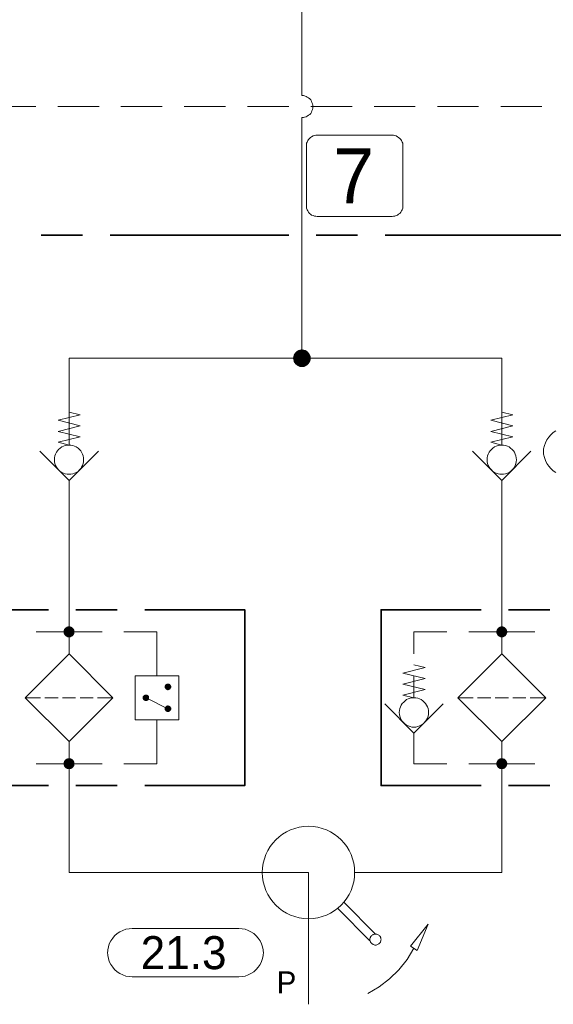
# Model space of a CAD drawing. Header units: millimetres. Extents: x 0 to 138, y 0 to 47.
# Tile 54 of 165: x 28.03 to 29.56, y 19.61 to 22.42. Entities that reach past the tile are written whole.
import ezdxf

# ---------------------------------------------------------------- set-up
doc = ezdxf.new("R2010")
doc.units = ezdxf.units.MM
for name, color, linetype in [('PDF_Geomertry', 7, 'Continuous'), ('PDF_Solid Fills', 7, 'Continuous'), ('PDF_Text', 7, 'Continuous')]:
    doc.layers.add(name, color=color, linetype=linetype)
doc.styles.add('PDF Arial', font='txt')

msp = doc.modelspace()

# ---------------------------------------------------------------- hatches: boundary and pattern name
at = {"layer": 'PDF_Solid Fills', "transparency": 33554559}
for points in [[(28.8424, 21.4549), (28.8182, 21.4618), (28.8188, 21.4646)], [(28.8424, 21.4549), (28.8188, 21.4646), (28.8201, 21.4674)], [(28.8424, 21.4549), (28.8201, 21.4674), (28.8224, 21.4701)], [(28.8424, 21.4549), (28.8224, 21.4701), (28.8243, 21.4729)], [(28.8424, 21.4549), (28.8243, 21.4729), (28.8271, 21.4749)], [(28.8424, 21.4549), (28.8271, 21.4749), (28.8299, 21.4771)], [(28.8424, 21.4549), (28.8299, 21.4771), (28.8326, 21.4785)], [(28.8424, 21.4549), (28.8326, 21.4785), (28.8354, 21.479)], [(28.8424, 21.4549), (28.8354, 21.479), (28.839, 21.4799)], [(28.8424, 21.4549), (28.839, 21.4799), (28.8424, 21.4804)], [(28.8424, 21.4549), (28.8424, 21.4804), (28.8451, 21.4799)], [(28.8424, 21.4549), (28.8451, 21.4799), (28.8487, 21.479)], [(28.8424, 21.4549), (28.8487, 21.479), (28.8521, 21.4785)], [(28.8424, 21.4549), (28.8521, 21.4785), (28.8549, 21.4771)], [(28.8424, 21.4549), (28.8549, 21.4771), (28.8576, 21.4749)], [(28.8424, 21.4549), (28.8576, 21.4749), (28.8599, 21.4729)], [(28.8424, 21.4549), (28.8599, 21.4729), (28.8618, 21.4701)], [(28.8424, 21.4549), (28.8618, 21.4701), (28.864, 21.4674)], [(28.8424, 21.4549), (28.864, 21.4674), (28.8654, 21.4646)], [(28.8424, 21.4549), (28.8654, 21.4646), (28.8668, 21.4618)], [(28.8424, 21.4549), (28.8168, 21.4549), (28.8174, 21.4582)], [(28.8424, 21.4549), (28.8174, 21.4521), (28.8168, 21.4549)], [(28.8424, 21.4549), (28.8174, 21.4582), (28.8182, 21.4618)], [(28.8424, 21.4549), (28.8182, 21.4485), (28.8174, 21.4521)], [(28.8424, 21.4549), (28.8188, 21.4451), (28.8182, 21.4485)], [(28.8424, 21.4549), (28.8201, 21.4424), (28.8188, 21.4451)], [(28.8424, 21.4549), (28.8224, 21.4396), (28.8201, 21.4424)], [(28.8424, 21.4549), (28.8243, 21.4374), (28.8224, 21.4396)], [(28.8424, 21.4549), (28.8271, 21.4354), (28.8243, 21.4374)], [(28.8424, 21.4549), (28.8299, 21.4332), (28.8271, 21.4354)], [(28.8424, 21.4549), (28.8326, 21.4318), (28.8299, 21.4332)], [(28.8424, 21.4549), (28.8354, 21.4304), (28.8326, 21.4318)], [(28.8424, 21.4549), (28.839, 21.4299), (28.8354, 21.4304)], [(28.8424, 21.4549), (28.8424, 21.4299), (28.839, 21.4299)], [(28.8424, 21.4549), (28.8668, 21.4618), (28.8674, 21.4582)], [(28.8424, 21.4549), (28.8674, 21.4582), (28.8674, 21.4549)], [(28.8424, 21.4549), (28.8451, 21.4299), (28.8424, 21.4299)], [(28.8424, 21.4549), (28.8487, 21.4304), (28.8451, 21.4299)], [(28.8424, 21.4549), (28.8521, 21.4318), (28.8487, 21.4304)], [(28.8424, 21.4549), (28.8549, 21.4332), (28.8521, 21.4318)], [(28.8424, 21.4549), (28.8576, 21.4354), (28.8549, 21.4332)], [(28.8424, 21.4549), (28.8599, 21.4374), (28.8576, 21.4354)], [(28.8424, 21.4549), (28.8618, 21.4396), (28.8599, 21.4374)], [(28.8424, 21.4549), (28.864, 21.4424), (28.8618, 21.4396)], [(28.8424, 21.4549), (28.8654, 21.4451), (28.864, 21.4424)], [(28.8424, 21.4549), (28.8668, 21.4485), (28.8654, 21.4451)], [(28.8424, 21.4549), (28.8674, 21.4521), (28.8668, 21.4485)], [(28.8424, 21.4549), (28.8674, 21.4549), (28.8674, 21.4521)], [(28.1757, 20.6721), (28.1604, 20.6763), (28.1613, 20.6785)], [(28.1757, 20.6721), (28.1604, 20.6743), (28.1604, 20.6763)], [(28.1757, 20.6721), (28.1613, 20.6785), (28.1618, 20.6804)], [(28.1757, 20.6721), (28.1618, 20.6804), (28.1632, 20.6818)], [(28.1757, 20.6721), (28.1632, 20.6818), (28.1646, 20.6832)], [(28.1757, 20.6721), (28.1646, 20.6832), (28.166, 20.6846)], [(28.1757, 20.6721), (28.166, 20.6846), (28.1682, 20.686)], [(28.1757, 20.6721), (28.1682, 20.686), (28.1696, 20.6868)], [(28.1757, 20.6721), (28.1696, 20.6868), (28.1715, 20.6874)], [(28.1757, 20.6721), (28.1715, 20.6874), (28.1738, 20.6882)], [(28.1757, 20.6721), (28.1738, 20.6882), (28.1757, 20.6882)], [(28.1757, 20.6721), (28.1779, 20.6882), (28.1799, 20.6874)], [(28.1757, 20.6721), (28.1757, 20.6882), (28.1779, 20.6882)], [(28.1757, 20.6721), (28.1799, 20.6874), (28.1821, 20.6868)], [(28.1757, 20.6721), (28.1821, 20.6868), (28.1835, 20.686)], [(28.1757, 20.6721), (28.1835, 20.686), (28.1854, 20.6846)], [(28.1757, 20.6721), (28.1854, 20.6846), (28.1868, 20.6832)], [(28.1757, 20.6721), (28.1868, 20.6832), (28.1882, 20.6818)], [(28.1757, 20.6721), (28.1882, 20.6818), (28.1896, 20.6804)], [(28.1757, 20.6721), (28.1896, 20.6804), (28.1904, 20.6785)], [(28.1757, 20.6721), (28.1904, 20.6785), (28.191, 20.6763)], [(28.1757, 20.6721), (28.191, 20.6763), (28.191, 20.6743)], [(29.414, 20.6721), (29.3988, 20.6743), (29.3993, 20.6763)], [(29.414, 20.6721), (29.3993, 20.6763), (29.4001, 20.6785)], [(29.414, 20.6721), (29.4001, 20.6785), (29.4007, 20.6804)], [(29.414, 20.6721), (29.4007, 20.6804), (29.4021, 20.6818)], [(29.414, 20.6721), (29.4021, 20.6818), (29.4029, 20.6832)], [(29.414, 20.6721), (29.4029, 20.6832), (29.4049, 20.6846)], [(29.414, 20.6721), (29.4049, 20.6846), (29.4063, 20.686)], [(29.414, 20.6721), (29.4063, 20.686), (29.4085, 20.6868)], [(29.414, 20.6721), (29.4085, 20.6868), (29.4104, 20.6874)], [(29.414, 20.6721), (29.4104, 20.6874), (29.4126, 20.6882)], [(29.414, 20.6721), (29.4126, 20.6882), (29.414, 20.6882)], [(29.414, 20.6721), (29.416, 20.6882), (29.4182, 20.6874)], [(29.414, 20.6721), (29.414, 20.6882), (29.416, 20.6882)], [(29.414, 20.6721), (29.4182, 20.6874), (29.4201, 20.6868)], [(29.414, 20.6721), (29.4201, 20.6868), (29.4224, 20.686)], [(29.414, 20.6721), (29.4224, 20.686), (29.4237, 20.6846)], [(29.414, 20.6721), (29.4237, 20.6846), (29.4251, 20.6832)], [(29.414, 20.6721), (29.4251, 20.6832), (29.4265, 20.6818)], [(29.414, 20.6721), (29.4265, 20.6818), (29.4279, 20.6804)], [(29.414, 20.6721), (29.4279, 20.6804), (29.4285, 20.6785)], [(29.414, 20.6721), (29.4285, 20.6785), (29.4293, 20.6763)], [(29.414, 20.6721), (29.4293, 20.6763), (29.4299, 20.6743)], [(28.1757, 20.6721), (28.1599, 20.6721), (28.1604, 20.6743)], [(28.1757, 20.6721), (28.1604, 20.6701), (28.1599, 20.6721)], [(28.1757, 20.6721), (28.1604, 20.6679), (28.1604, 20.6701)], [(28.1757, 20.6721), (28.1613, 20.6665), (28.1604, 20.6679)], [(28.1757, 20.6721), (28.1618, 20.6646), (28.1613, 20.6665)], [(28.1757, 20.6721), (28.1632, 20.6624), (28.1618, 20.6646)], [(28.1757, 20.6721), (28.1646, 20.661), (28.1632, 20.6624)], [(28.1757, 20.6721), (28.166, 20.6596), (28.1646, 20.661)], [(28.1757, 20.6721), (28.1682, 20.659), (28.166, 20.6596)], [(28.1757, 20.6721), (28.1696, 20.6576), (28.1682, 20.659)], [(28.1757, 20.6721), (28.1715, 20.6568), (28.1696, 20.6576)], [(28.1757, 20.6721), (28.1738, 20.6568), (28.1715, 20.6568)], [(28.1757, 20.6721), (28.1757, 20.6568), (28.1738, 20.6568)], [(28.1757, 20.6721), (28.191, 20.6743), (28.1918, 20.6721)], [(28.1757, 20.6721), (28.1779, 20.6568), (28.1757, 20.6568)], [(28.1757, 20.6721), (28.1799, 20.6568), (28.1779, 20.6568)], [(28.1757, 20.6721), (28.1821, 20.6576), (28.1799, 20.6568)], [(28.1757, 20.6721), (28.1835, 20.659), (28.1821, 20.6576)], [(28.1757, 20.6721), (28.1854, 20.6596), (28.1835, 20.659)], [(28.1757, 20.6721), (28.1868, 20.661), (28.1854, 20.6596)], [(28.1757, 20.6721), (28.1882, 20.6624), (28.1868, 20.661)], [(28.1757, 20.6721), (28.1896, 20.6646), (28.1882, 20.6624)], [(28.1757, 20.6721), (28.1904, 20.6665), (28.1896, 20.6646)], [(28.1757, 20.6721), (28.191, 20.6679), (28.1904, 20.6665)], [(28.1757, 20.6721), (28.191, 20.6701), (28.191, 20.6679)], [(28.1757, 20.6721), (28.1918, 20.6721), (28.191, 20.6701)], [(29.414, 20.6721), (29.3988, 20.6721), (29.3988, 20.6743)], [(29.414, 20.6721), (29.3988, 20.6701), (29.3988, 20.6721)], [(29.414, 20.6721), (29.3993, 20.6679), (29.3988, 20.6701)], [(29.414, 20.6721), (29.4001, 20.6665), (29.3993, 20.6679)], [(29.414, 20.6721), (29.4007, 20.6646), (29.4001, 20.6665)], [(29.414, 20.6721), (29.4021, 20.6624), (29.4007, 20.6646)], [(29.414, 20.6721), (29.4029, 20.661), (29.4021, 20.6624)], [(29.414, 20.6721), (29.4049, 20.6596), (29.4029, 20.661)], [(29.414, 20.6721), (29.4063, 20.659), (29.4049, 20.6596)], [(29.414, 20.6721), (29.4085, 20.6576), (29.4063, 20.659)], [(29.414, 20.6721), (29.4104, 20.6568), (29.4085, 20.6576)], [(29.414, 20.6721), (29.4126, 20.6568), (29.4104, 20.6568)], [(29.414, 20.6721), (29.414, 20.6568), (29.4126, 20.6568)], [(29.414, 20.6721), (29.4299, 20.6743), (29.4299, 20.6721)], [(29.414, 20.6721), (29.416, 20.6568), (29.414, 20.6568)], [(29.414, 20.6721), (29.4182, 20.6568), (29.416, 20.6568)], [(29.414, 20.6721), (29.4201, 20.6576), (29.4182, 20.6568)], [(29.414, 20.6721), (29.4224, 20.659), (29.4201, 20.6576)], [(29.414, 20.6721), (29.4237, 20.6596), (29.4224, 20.659)], [(29.414, 20.6721), (29.4251, 20.661), (29.4237, 20.6596)], [(29.414, 20.6721), (29.4265, 20.6624), (29.4251, 20.661)], [(29.414, 20.6721), (29.4279, 20.6646), (29.4265, 20.6624)], [(29.414, 20.6721), (29.4285, 20.6665), (29.4279, 20.6646)], [(29.414, 20.6721), (29.4293, 20.6679), (29.4285, 20.6665)], [(29.414, 20.6721), (29.4299, 20.6701), (29.4293, 20.6679)], [(29.414, 20.6721), (29.4299, 20.6721), (29.4299, 20.6701)], [(28.4585, 20.5151), (28.4493, 20.5174), (28.4501, 20.5188)], [(28.4585, 20.5151), (28.4493, 20.5165), (28.4493, 20.5174)], [(28.4585, 20.5151), (28.4493, 20.5151), (28.4493, 20.5165)], [(28.4585, 20.5151), (28.4493, 20.5138), (28.4493, 20.5151)], [(28.4585, 20.5151), (28.4493, 20.5124), (28.4493, 20.5138)], [(28.4585, 20.5151), (28.4501, 20.5118), (28.4493, 20.5124)], [(28.4585, 20.5151), (28.4501, 20.5188), (28.4507, 20.5201)], [(28.4585, 20.5151), (28.4507, 20.5104), (28.4501, 20.5118)], [(28.4585, 20.5151), (28.4507, 20.5201), (28.4515, 20.5207)], [(28.4585, 20.5151), (28.4515, 20.5096), (28.4507, 20.5104)], [(28.4585, 20.5151), (28.4515, 20.5207), (28.4521, 20.5215)], [(28.4585, 20.5151), (28.4521, 20.5082), (28.4515, 20.5096)], [(28.4585, 20.5151), (28.4521, 20.5215), (28.4529, 20.5229)], [(28.4585, 20.5151), (28.4529, 20.5076), (28.4521, 20.5082)], [(28.4585, 20.5151), (28.4529, 20.5229), (28.4543, 20.5235)], [(28.4585, 20.5151), (28.4543, 20.5068), (28.4529, 20.5076)], [(28.4585, 20.5151), (28.4543, 20.5235), (28.4549, 20.5235)], [(28.4585, 20.5151), (28.4549, 20.5063), (28.4543, 20.5068)], [(28.4585, 20.5151), (28.4549, 20.5235), (28.4563, 20.5243)], [(28.4585, 20.5151), (28.4563, 20.5063), (28.4549, 20.5063)], [(28.4585, 20.5151), (28.4563, 20.5243), (28.4576, 20.5243)], [(28.4585, 20.5151), (28.4576, 20.5054), (28.4563, 20.5063)], [(28.4585, 20.5151), (28.4576, 20.5243), (28.4585, 20.5243)], [(28.4585, 20.5151), (28.4585, 20.5054), (28.4576, 20.5054)], [(28.4585, 20.5151), (28.4613, 20.5243), (28.4626, 20.5235)], [(28.4585, 20.5151), (28.4599, 20.5243), (28.4613, 20.5243)], [(28.4585, 20.5151), (28.4585, 20.5243), (28.4599, 20.5243)], [(28.4585, 20.5151), (28.4632, 20.5235), (28.4646, 20.5229)], [(28.4585, 20.5151), (28.4626, 20.5235), (28.4632, 20.5235)], [(28.4585, 20.5151), (28.4646, 20.5229), (28.4654, 20.5215)], [(28.4585, 20.5151), (28.4654, 20.5215), (28.466, 20.5207)], [(28.4585, 20.5151), (28.466, 20.5207), (28.4668, 20.5201)], [(28.4585, 20.5151), (28.4668, 20.5201), (28.4674, 20.5188)], [(28.4585, 20.5151), (28.4674, 20.5188), (28.4682, 20.5174)], [(28.4585, 20.5151), (28.4682, 20.5174), (28.4682, 20.5165)], [(28.4585, 20.5151), (28.4682, 20.5165), (28.4682, 20.5151)], [(28.4585, 20.5151), (28.4599, 20.5054), (28.4585, 20.5054)], [(28.4585, 20.5151), (28.4613, 20.5063), (28.4599, 20.5054)], [(28.4585, 20.5151), (28.4626, 20.5063), (28.4613, 20.5063)], [(28.4585, 20.5151), (28.4632, 20.5068), (28.4626, 20.5063)], [(28.4585, 20.5151), (28.4646, 20.5076), (28.4632, 20.5068)], [(28.4585, 20.5151), (28.4654, 20.5082), (28.4646, 20.5076)], [(28.4585, 20.5151), (28.466, 20.5096), (28.4654, 20.5082)], [(28.4585, 20.5151), (28.4668, 20.5104), (28.466, 20.5096)], [(28.4585, 20.5151), (28.4674, 20.5118), (28.4668, 20.5104)], [(28.4585, 20.5151), (28.4682, 20.5124), (28.4674, 20.5118)], [(28.4585, 20.5151), (28.4682, 20.5138), (28.4682, 20.5124)], [(28.4585, 20.5151), (28.4682, 20.5151), (28.4682, 20.5138)], [(28.396, 20.484), (28.3863, 20.4846), (28.3868, 20.486)], [(28.396, 20.484), (28.3863, 20.484), (28.3863, 20.4846)], [(28.396, 20.484), (28.3863, 20.4826), (28.3863, 20.484)], [(28.396, 20.484), (28.3868, 20.4813), (28.3863, 20.4826)], [(28.396, 20.484), (28.3868, 20.4874), (28.3876, 20.4882)], [(28.396, 20.484), (28.3868, 20.486), (28.3868, 20.4874)], [(28.396, 20.484), (28.3868, 20.4799), (28.3868, 20.4813)], [(28.396, 20.484), (28.3876, 20.479), (28.3868, 20.4799)], [(28.396, 20.484), (28.3876, 20.4882), (28.3882, 20.4896)], [(28.396, 20.484), (28.3882, 20.4776), (28.3876, 20.479)], [(28.396, 20.484), (28.3882, 20.4896), (28.389, 20.4901)], [(28.396, 20.484), (28.389, 20.4771), (28.3882, 20.4776)], [(28.396, 20.484), (28.389, 20.4901), (28.3904, 20.491)], [(28.396, 20.484), (28.3904, 20.4763), (28.389, 20.4771)], [(28.396, 20.484), (28.3904, 20.491), (28.391, 20.4915)], [(28.396, 20.484), (28.391, 20.4757), (28.3904, 20.4763)], [(28.396, 20.484), (28.391, 20.4915), (28.3924, 20.4924)], [(28.396, 20.484), (28.3924, 20.4749), (28.391, 20.4757)], [(28.396, 20.484), (28.3924, 20.4924), (28.3932, 20.4929)], [(28.396, 20.484), (28.3932, 20.4749), (28.3924, 20.4749)], [(28.396, 20.484), (28.3932, 20.4929), (28.3946, 20.4929)], [(28.396, 20.484), (28.3946, 20.4743), (28.3932, 20.4749)], [(28.396, 20.484), (28.3946, 20.4929), (28.396, 20.4929)], [(28.396, 20.484), (28.396, 20.4743), (28.3946, 20.4743)], [(28.396, 20.484), (28.3979, 20.4929), (28.3993, 20.4924)], [(28.396, 20.484), (28.3974, 20.4929), (28.3979, 20.4929)], [(28.396, 20.484), (28.396, 20.4929), (28.3974, 20.4929)], [(28.396, 20.484), (28.3993, 20.4924), (28.4007, 20.4915)], [(28.396, 20.484), (28.4007, 20.4915), (28.4015, 20.491)], [(28.396, 20.484), (28.4015, 20.491), (28.4029, 20.4901)], [(28.396, 20.484), (28.4029, 20.4901), (28.4035, 20.4896)], [(28.396, 20.484), (28.4035, 20.4896), (28.4043, 20.4882)], [(28.396, 20.484), (28.4043, 20.4882), (28.4043, 20.4874)], [(28.396, 20.484), (28.4043, 20.4874), (28.4049, 20.486)], [(28.396, 20.484), (28.4049, 20.486), (28.4049, 20.4846)], [(28.396, 20.484), (28.4049, 20.4846), (28.4049, 20.484)], [(28.396, 20.484), (28.3974, 20.4743), (28.396, 20.4743)], [(28.396, 20.484), (28.3979, 20.4749), (28.3974, 20.4743)], [(28.396, 20.484), (28.3993, 20.4749), (28.3979, 20.4749)], [(28.396, 20.484), (28.4007, 20.4757), (28.3993, 20.4749)], [(28.396, 20.484), (28.4015, 20.4763), (28.4007, 20.4757)], [(28.396, 20.484), (28.4029, 20.4771), (28.4015, 20.4763)], [(28.396, 20.484), (28.4035, 20.4776), (28.4029, 20.4771)], [(28.396, 20.484), (28.4043, 20.479), (28.4035, 20.4776)], [(28.396, 20.484), (28.4043, 20.4799), (28.4043, 20.479)], [(28.396, 20.484), (28.4049, 20.4813), (28.4043, 20.4799)], [(28.396, 20.484), (28.4049, 20.4826), (28.4049, 20.4813)], [(28.396, 20.484), (28.4049, 20.484), (28.4049, 20.4826)], [(28.4585, 20.4521), (28.4493, 20.4549), (28.4501, 20.4563)], [(28.4585, 20.4521), (28.4493, 20.4535), (28.4493, 20.4549)], [(28.4585, 20.4521), (28.4493, 20.4521), (28.4493, 20.4535)], [(28.4585, 20.4521), (28.4493, 20.4512), (28.4493, 20.4521)], [(28.4585, 20.4521), (28.4493, 20.4499), (28.4493, 20.4512)], [(28.4585, 20.4521), (28.4501, 20.4485), (28.4493, 20.4499)], [(28.4585, 20.4521), (28.4501, 20.4563), (28.4507, 20.4568)], [(28.4585, 20.4521), (28.4507, 20.4479), (28.4501, 20.4485)], [(28.4585, 20.4521), (28.4507, 20.4568), (28.4515, 20.4582)], [(28.4585, 20.4521), (28.4515, 20.4465), (28.4507, 20.4479)], [(28.4585, 20.4521), (28.4515, 20.4582), (28.4521, 20.459)], [(28.4585, 20.4521), (28.4521, 20.4457), (28.4515, 20.4465)], [(28.4585, 20.4521), (28.4521, 20.459), (28.4529, 20.4596)], [(28.4585, 20.4521), (28.4529, 20.4451), (28.4521, 20.4457)], [(28.4585, 20.4521), (28.4529, 20.4596), (28.4543, 20.4604)], [(28.4585, 20.4521), (28.4543, 20.4443), (28.4529, 20.4451)], [(28.4585, 20.4521), (28.4543, 20.4604), (28.4549, 20.461)], [(28.4585, 20.4521), (28.4549, 20.4438), (28.4543, 20.4443)], [(28.4585, 20.4521), (28.4549, 20.461), (28.4563, 20.461)], [(28.4585, 20.4521), (28.4563, 20.4429), (28.4549, 20.4438)], [(28.4585, 20.4521), (28.4563, 20.461), (28.4576, 20.4618)], [(28.4585, 20.4521), (28.4576, 20.4429), (28.4563, 20.4429)], [(28.4585, 20.4521), (28.4576, 20.4618), (28.4585, 20.4618)], [(28.4585, 20.4521), (28.4585, 20.4429), (28.4576, 20.4429)], [(28.4585, 20.4521), (28.4599, 20.4618), (28.4613, 20.461)], [(28.4585, 20.4521), (28.4585, 20.4618), (28.4599, 20.4618)], [(28.4585, 20.4521), (28.4626, 20.461), (28.4632, 20.4604)], [(28.4585, 20.4521), (28.4613, 20.461), (28.4626, 20.461)], [(28.4585, 20.4521), (28.4632, 20.4604), (28.4646, 20.4596)], [(28.4585, 20.4521), (28.4646, 20.4596), (28.4654, 20.459)], [(28.4585, 20.4521), (28.4654, 20.459), (28.466, 20.4582)], [(28.4585, 20.4521), (28.466, 20.4582), (28.4668, 20.4568)], [(28.4585, 20.4521), (28.4668, 20.4568), (28.4674, 20.4563)], [(28.4585, 20.4521), (28.4674, 20.4563), (28.4682, 20.4549)], [(28.4585, 20.4521), (28.4682, 20.4549), (28.4682, 20.4535)], [(28.4585, 20.4521), (28.4682, 20.4535), (28.4682, 20.4521)], [(28.4585, 20.4521), (28.4599, 20.4429), (28.4585, 20.4429)], [(28.4585, 20.4521), (28.4613, 20.4429), (28.4599, 20.4429)], [(28.4585, 20.4521), (28.4626, 20.4438), (28.4613, 20.4429)], [(28.4585, 20.4521), (28.4632, 20.4443), (28.4626, 20.4438)], [(28.4585, 20.4521), (28.4646, 20.4451), (28.4632, 20.4443)], [(28.4585, 20.4521), (28.4654, 20.4457), (28.4646, 20.4451)], [(28.4585, 20.4521), (28.466, 20.4465), (28.4654, 20.4457)], [(28.4585, 20.4521), (28.4668, 20.4479), (28.466, 20.4465)], [(28.4585, 20.4521), (28.4674, 20.4485), (28.4668, 20.4479)], [(28.4585, 20.4521), (28.4682, 20.4499), (28.4674, 20.4485)], [(28.4585, 20.4521), (28.4682, 20.4512), (28.4682, 20.4499)], [(28.4585, 20.4521), (28.4682, 20.4521), (28.4682, 20.4512)], [(28.1757, 20.2951), (28.166, 20.3076), (28.1682, 20.309)], [(28.1757, 20.2951), (28.1682, 20.309), (28.1696, 20.3096)], [(28.1757, 20.2951), (28.1696, 20.3096), (28.1715, 20.3104)], [(28.1757, 20.2951), (28.1715, 20.3104), (28.1738, 20.3104)], [(28.1757, 20.2951), (28.1738, 20.3104), (28.1757, 20.311)], [(28.1757, 20.2951), (28.1757, 20.311), (28.1779, 20.3104)], [(28.1757, 20.2951), (28.1799, 20.3104), (28.1821, 20.3096)], [(28.1757, 20.2951), (28.1779, 20.3104), (28.1799, 20.3104)], [(28.1757, 20.2951), (28.1821, 20.3096), (28.1835, 20.309)], [(28.1757, 20.2951), (28.1835, 20.309), (28.1854, 20.3076)], [(29.414, 20.2951), (29.4049, 20.3076), (29.4063, 20.309)], [(29.414, 20.2951), (29.4063, 20.309), (29.4085, 20.3096)], [(29.414, 20.2951), (29.4085, 20.3096), (29.4104, 20.3104)], [(29.414, 20.2951), (29.4104, 20.3104), (29.4126, 20.3104)], [(29.414, 20.2951), (29.4126, 20.3104), (29.414, 20.311)], [(29.414, 20.2951), (29.414, 20.311), (29.416, 20.3104)], [(29.414, 20.2951), (29.4182, 20.3104), (29.4201, 20.3096)], [(29.414, 20.2951), (29.416, 20.3104), (29.4182, 20.3104)], [(29.414, 20.2951), (29.4201, 20.3096), (29.4224, 20.309)], [(29.414, 20.2951), (29.4224, 20.309), (29.4237, 20.3076)], [(28.1757, 20.2951), (28.1599, 20.2951), (28.1604, 20.2971)], [(28.1757, 20.2951), (28.1604, 20.2929), (28.1599, 20.2951)], [(28.1757, 20.2951), (28.1604, 20.2993), (28.1613, 20.3013)], [(28.1757, 20.2951), (28.1604, 20.2971), (28.1604, 20.2993)], [(28.1757, 20.2951), (28.1604, 20.291), (28.1604, 20.2929)], [(28.1757, 20.2951), (28.1613, 20.2888), (28.1604, 20.291)], [(28.1757, 20.2951), (28.1613, 20.3013), (28.1618, 20.3026)], [(28.1757, 20.2951), (28.1618, 20.2874), (28.1613, 20.2888)], [(28.1757, 20.2951), (28.1618, 20.3026), (28.1632, 20.3049)], [(28.1757, 20.2951), (28.1632, 20.2854), (28.1618, 20.2874)], [(28.1757, 20.2951), (28.1632, 20.3049), (28.1646, 20.3063)], [(28.1757, 20.2951), (28.1646, 20.284), (28.1632, 20.2854)], [(28.1757, 20.2951), (28.1646, 20.3063), (28.166, 20.3076)], [(28.1757, 20.2951), (28.166, 20.2826), (28.1646, 20.284)], [(28.1757, 20.2951), (28.1682, 20.2813), (28.166, 20.2826)], [(28.1757, 20.2951), (28.1696, 20.2804), (28.1682, 20.2813)], [(28.1757, 20.2951), (28.1715, 20.2799), (28.1696, 20.2804)], [(28.1757, 20.2951), (28.1738, 20.2799), (28.1715, 20.2799)], [(28.1757, 20.2951), (28.1757, 20.279), (28.1738, 20.2799)], [(28.1757, 20.2951), (28.1854, 20.3076), (28.1868, 20.3063)], [(28.1757, 20.2951), (28.1868, 20.3063), (28.1882, 20.3049)], [(28.1757, 20.2951), (28.1882, 20.3049), (28.1896, 20.3026)], [(28.1757, 20.2951), (28.1896, 20.3026), (28.1904, 20.3013)], [(28.1757, 20.2951), (28.1904, 20.3013), (28.191, 20.2993)], [(28.1757, 20.2951), (28.191, 20.2993), (28.191, 20.2971)], [(28.1757, 20.2951), (28.191, 20.2971), (28.1918, 20.2951)], [(28.1757, 20.2951), (28.1779, 20.2799), (28.1757, 20.279)], [(28.1757, 20.2951), (28.1799, 20.2799), (28.1779, 20.2799)], [(28.1757, 20.2951), (28.1821, 20.2804), (28.1799, 20.2799)], [(28.1757, 20.2951), (28.1835, 20.2813), (28.1821, 20.2804)], [(28.1757, 20.2951), (28.1854, 20.2826), (28.1835, 20.2813)], [(28.1757, 20.2951), (28.1868, 20.284), (28.1854, 20.2826)], [(28.1757, 20.2951), (28.1882, 20.2854), (28.1868, 20.284)], [(28.1757, 20.2951), (28.1896, 20.2874), (28.1882, 20.2854)], [(28.1757, 20.2951), (28.1904, 20.2888), (28.1896, 20.2874)], [(28.1757, 20.2951), (28.191, 20.291), (28.1904, 20.2888)], [(28.1757, 20.2951), (28.191, 20.2929), (28.191, 20.291)], [(28.1757, 20.2951), (28.1918, 20.2951), (28.191, 20.2929)], [(29.414, 20.2951), (29.3988, 20.2971), (29.3993, 20.2993)], [(29.414, 20.2951), (29.3988, 20.2951), (29.3988, 20.2971)], [(29.414, 20.2951), (29.3988, 20.2929), (29.3988, 20.2951)], [(29.414, 20.2951), (29.3993, 20.291), (29.3988, 20.2929)], [(29.414, 20.2951), (29.3993, 20.2993), (29.4001, 20.3013)], [(29.414, 20.2951), (29.4001, 20.2888), (29.3993, 20.291)], [(29.414, 20.2951), (29.4001, 20.3013), (29.4007, 20.3026)], [(29.414, 20.2951), (29.4007, 20.2874), (29.4001, 20.2888)], [(29.414, 20.2951), (29.4007, 20.3026), (29.4021, 20.3049)], [(29.414, 20.2951), (29.4021, 20.2854), (29.4007, 20.2874)], [(29.414, 20.2951), (29.4021, 20.3049), (29.4029, 20.3063)], [(29.414, 20.2951), (29.4029, 20.284), (29.4021, 20.2854)], [(29.414, 20.2951), (29.4029, 20.3063), (29.4049, 20.3076)], [(29.414, 20.2951), (29.4049, 20.2826), (29.4029, 20.284)], [(29.414, 20.2951), (29.4063, 20.2813), (29.4049, 20.2826)], [(29.414, 20.2951), (29.4085, 20.2804), (29.4063, 20.2813)], [(29.414, 20.2951), (29.4104, 20.2799), (29.4085, 20.2804)], [(29.414, 20.2951), (29.4126, 20.2799), (29.4104, 20.2799)], [(29.414, 20.2951), (29.414, 20.279), (29.4126, 20.2799)], [(29.414, 20.2951), (29.4237, 20.3076), (29.4251, 20.3063)], [(29.414, 20.2951), (29.4251, 20.3063), (29.4265, 20.3049)], [(29.414, 20.2951), (29.4265, 20.3049), (29.4279, 20.3026)], [(29.414, 20.2951), (29.4279, 20.3026), (29.4285, 20.3013)], [(29.414, 20.2951), (29.4285, 20.3013), (29.4293, 20.2993)], [(29.414, 20.2951), (29.4293, 20.2993), (29.4299, 20.2971)], [(29.414, 20.2951), (29.4299, 20.2971), (29.4299, 20.2951)], [(29.414, 20.2951), (29.416, 20.2799), (29.414, 20.279)], [(29.414, 20.2951), (29.4182, 20.2799), (29.416, 20.2799)], [(29.414, 20.2951), (29.4201, 20.2804), (29.4182, 20.2799)], [(29.414, 20.2951), (29.4224, 20.2813), (29.4201, 20.2804)], [(29.414, 20.2951), (29.4237, 20.2826), (29.4224, 20.2813)], [(29.414, 20.2951), (29.4251, 20.284), (29.4237, 20.2826)], [(29.414, 20.2951), (29.4265, 20.2854), (29.4251, 20.284)], [(29.414, 20.2951), (29.4279, 20.2874), (29.4265, 20.2854)], [(29.414, 20.2951), (29.4285, 20.2888), (29.4279, 20.2874)], [(29.414, 20.2951), (29.4293, 20.291), (29.4285, 20.2888)], [(29.414, 20.2951), (29.4299, 20.2929), (29.4293, 20.291)], [(29.414, 20.2951), (29.4299, 20.2951), (29.4299, 20.2929)]]:
    msp.add_hatch(color=256, dxfattribs=at).paths.add_polyline_path(points)

# ---------------------------------------------------------------- linework, layer by layer
at = {"layer": 'PDF_Geomertry', "lineweight": 15}
for points in [[(28.8424, 22.2063), (28.8424, 23.1493)], [(28.8424, 21.4549), (28.8424, 22.1438), (28.8465, 22.1438), (28.8501, 22.1443), (28.8543, 22.1457), (28.8576, 22.1479), (28.8613, 22.1499), (28.8646, 22.1526), (28.8674, 22.1554), (28.8696, 22.159), (28.871, 22.1632), (28.8724, 22.1665), (28.8737, 22.1707), (28.8737, 22.1749), (28.8737, 22.179), (28.8724, 22.1832), (28.871, 22.1868), (28.8696, 22.1901), (28.8674, 22.1938), (28.8646, 22.1971), (28.8613, 22.1999), (28.8576, 22.2021), (28.8543, 22.204), (28.8501, 22.2054), (28.8465, 22.2063), (28.8424, 22.2063), (28.8465, 22.2063), (28.8501, 22.2054), (28.8543, 22.204), (28.8576, 22.2021), (28.8613, 22.1999), (28.8646, 22.1971), (28.8674, 22.1938), (28.8696, 22.1901), (28.871, 22.1868), (28.8724, 22.1832), (28.8737, 22.179), (28.8737, 22.1749), (28.8737, 22.1707), (28.8724, 22.1665), (28.871, 22.1632), (28.8696, 22.159), (28.8674, 22.1554), (28.8646, 22.1526), (28.8613, 22.1499), (28.8576, 22.1479), (28.8543, 22.1457), (28.8501, 22.1443), (28.8465, 22.1438), (28.8424, 22.1438)], [(28.0807, 22.1749), (27.9626, 22.1749)], [(28.2618, 22.1749), (28.1438, 22.1749)], [(28.4424, 22.1749), (28.3243, 22.1749)], [(28.6237, 22.1749), (28.5057, 22.1749)], [(28.8049, 22.1749), (28.6868, 22.1749)], [(28.9863, 22.1749), (28.8682, 22.1749)], [(29.1668, 22.1749), (29.0487, 22.1749)], [(29.3479, 22.1749), (29.2299, 22.1749)], [(29.5293, 22.1749), (29.4113, 22.1749)], [(29.414, 21.3007), (29.446, 21.2929), (29.3826, 21.2776), (29.446, 21.2618), (29.3826, 21.2457), (29.446, 21.2304), (29.3826, 21.2146), (29.414, 21.2068), (29.414, 21.4549), (28.8424, 21.4549), (28.1757, 21.4549), (28.1757, 21.2068), (28.1446, 21.2146), (28.2071, 21.2304), (28.1446, 21.2457), (28.2071, 21.2618), (28.1446, 21.2776), (28.2071, 21.2929), (28.1757, 21.3007)], [(29.5688, 21.1285), (29.5612, 21.1332), (29.5543, 21.1396), (29.5487, 21.1465), (29.5432, 21.154), (29.539, 21.1624), (29.5363, 21.1707), (29.534, 21.1804), (29.5335, 21.1896), (29.5335, 21.186), (29.534, 21.1957), (29.5363, 21.2049), (29.539, 21.2132), (29.5432, 21.2215), (29.5487, 21.229), (29.5543, 21.236), (29.5612, 21.2424), (29.5688, 21.2471)], [(28.2599, 21.1896), (28.1757, 21.1054), (28.0918, 21.1896)], [(29.4979, 21.1896), (29.414, 21.1054), (29.3307, 21.1896)], [(28.1757, 21.1054), (28.1757, 21.0813), (28.1757, 20.7354), (28.1757, 20.6096)], [(29.414, 21.1054), (29.414, 21.0813), (29.414, 20.7354), (29.414, 20.6096)], [(28.0813, 20.6721), (28.1757, 20.6721), (28.2701, 20.6721)], [(28.3326, 20.6721), (28.4271, 20.6721), (28.4271, 20.5465)], [(29.1626, 20.6096), (29.1626, 20.6721), (29.2571, 20.6721)], [(29.3201, 20.6721), (29.414, 20.6721), (29.5085, 20.6721)], [(29.1626, 20.5776), (29.1946, 20.5701), (29.1313, 20.554), (29.1946, 20.5388), (29.1313, 20.5229), (29.1946, 20.5076), (29.1313, 20.4915), (29.1626, 20.484), (29.1626, 20.5465)], [(28.0938, 20.484), (28.0501, 20.484)], [(28.1446, 20.484), (28.1062, 20.484)], [(28.1571, 20.484), (28.1946, 20.484)], [(28.2071, 20.484), (28.2451, 20.484)], [(28.3015, 20.484), (28.2576, 20.484)], [(28.396, 20.484), (28.4585, 20.4521)], [(29.3326, 20.484), (29.2882, 20.484)], [(29.3826, 20.484), (29.3451, 20.484)], [(29.3951, 20.484), (29.4335, 20.484)], [(29.446, 20.484), (29.4835, 20.484)], [(29.5404, 20.484), (29.496, 20.484)], [(29.2465, 20.4665), (29.1626, 20.3826), (29.0793, 20.4665)], [(28.3326, 20.2951), (28.4271, 20.2951), (28.4271, 20.4207)], [(29.1626, 20.3826), (29.1626, 20.3582), (29.1626, 20.2951), (29.2571, 20.2951)], [(28.8613, 19.6693), (28.8613, 19.6068), (28.8613, 19.984), (28.484, 19.984), (28.1757, 19.984), (28.1757, 20.2326), (28.1757, 20.3582)], [(29.414, 20.3582), (29.414, 20.2326), (29.414, 19.984), (29.2382, 19.984), (28.9932, 19.984)], [(28.0813, 20.2951), (28.1757, 20.2951), (28.2701, 20.2951)], [(29.3201, 20.2951), (29.414, 20.2951), (29.5085, 20.2951)], [(29.0529, 19.8076), (28.9618, 19.8993)], [(29.0368, 19.7888), (28.946, 19.8804)], [(29.0307, 19.6382), (29.0632, 19.6568), (29.0932, 19.6799), (29.1201, 19.7054), (29.1432, 19.7354), (29.1626, 19.7674)]]:
    msp.add_lwpolyline(points, dxfattribs=at)
at = {"layer": 'PDF_Geomertry', "lineweight": 9}
msp.add_lwpolyline([(29.1001, 22.0929), (29.1043, 22.0929), (29.1085, 22.0924), (29.1118, 22.091), (29.1154, 22.0888), (29.1188, 22.0868), (29.1224, 22.084), (29.1251, 22.0804), (29.1271, 22.0776), (29.1293, 22.0735), (29.1307, 22.0701), (29.1313, 22.066), (29.1313, 22.0618), (29.1313, 21.8915), (29.1313, 21.8882), (29.1307, 21.884), (29.1293, 21.8799), (29.1271, 21.8763), (29.1251, 21.8729), (29.1224, 21.8693), (29.1188, 21.8674), (29.1154, 21.8646), (29.1118, 21.8632), (29.1085, 21.8618), (29.1043, 21.861), (29.1001, 21.8604), (28.8863, 21.8604), (28.8821, 21.861), (28.8779, 21.8618), (28.8743, 21.8632), (28.8701, 21.8646), (28.8668, 21.8674), (28.864, 21.8693), (28.8613, 21.8729), (28.859, 21.8763), (28.8571, 21.8799), (28.8557, 21.884), (28.8549, 21.8882), (28.8549, 21.8915), (28.8549, 22.0618), (28.8549, 22.066), (28.8557, 22.0701), (28.8571, 22.0735), (28.859, 22.0776), (28.8613, 22.0804), (28.864, 22.084), (28.8668, 22.0868), (28.8701, 22.0888), (28.8743, 22.091), (28.8779, 22.0924), (28.8821, 22.0929), (28.8863, 22.0929), (29.1001, 22.0929)], close=True, dxfattribs=at)
at = {"layer": 'PDF_Geomertry', "lineweight": 35}
for points in [[(28.096, 21.8068), (28.2146, 21.8068)], [(28.2932, 21.8068), (28.8049, 21.8068)], [(28.8835, 21.8068), (29.0015, 21.8068)], [(29.0807, 21.8068), (29.5924, 21.8068)], [(28.1168, 20.2326), (27.8299, 20.2326), (27.8299, 20.7354), (28.1168, 20.7354)], [(28.1951, 20.7354), (28.3132, 20.7354)], [(28.3924, 20.7354), (28.6785, 20.7354), (28.6785, 20.2326), (28.3924, 20.2326)], [(29.3549, 20.2326), (29.0688, 20.2326), (29.0688, 20.7354), (29.3549, 20.7354)], [(29.434, 20.7354), (29.5521, 20.7354)], [(28.3132, 20.2326), (28.1951, 20.2326)], [(29.5521, 20.2326), (29.434, 20.2326)]]:
    msp.add_lwpolyline(points, dxfattribs=at)
at = {"layer": 'PDF_Geomertry', "lineweight": 0}
for points in [[(28.8299, 21.4549), (28.8299, 21.4535), (28.8299, 21.4521), (28.8307, 21.4499), (28.8313, 21.4485), (28.8321, 21.4471), (28.8335, 21.4457), (28.8349, 21.4451), (28.8363, 21.4443), (28.8376, 21.4438), (28.839, 21.4429), (28.8404, 21.4424), (28.8424, 21.4424), (28.8438, 21.4424), (28.8451, 21.4429), (28.8474, 21.4438), (28.8487, 21.4443), (28.8501, 21.4451), (28.8507, 21.4457), (28.8521, 21.4471), (28.8529, 21.4485), (28.8535, 21.4499), (28.8543, 21.4521), (28.8549, 21.4535), (28.8549, 21.4549), (28.8549, 21.4568), (28.8543, 21.4582), (28.8535, 21.4596), (28.8529, 21.461), (28.8521, 21.4624), (28.8507, 21.4638), (28.8501, 21.4651), (28.8487, 21.466), (28.8474, 21.4665), (28.8451, 21.4674), (28.8438, 21.4674), (28.8424, 21.4674), (28.8404, 21.4674), (28.839, 21.4674), (28.8376, 21.4665), (28.8363, 21.466), (28.8349, 21.4651), (28.8335, 21.4638), (28.8321, 21.4624), (28.8313, 21.461), (28.8307, 21.4596), (28.8299, 21.4582), (28.8299, 21.4568), (28.8299, 21.4549)], [(28.1682, 20.6721), (28.1682, 20.6715), (28.1682, 20.6701), (28.1687, 20.6693), (28.1687, 20.6688), (28.1696, 20.6674), (28.1701, 20.6665), (28.171, 20.666), (28.1715, 20.6651), (28.1729, 20.6651), (28.1738, 20.6646), (28.1751, 20.6646), (28.1757, 20.6646), (28.1771, 20.6646), (28.1779, 20.6646), (28.1785, 20.6651), (28.1799, 20.6651), (28.1807, 20.666), (28.1812, 20.6665), (28.1821, 20.6674), (28.1826, 20.6688), (28.1835, 20.6693), (28.1835, 20.6701), (28.1835, 20.6715), (28.1835, 20.6721), (28.1835, 20.6735), (28.1835, 20.6743), (28.1835, 20.6757), (28.1826, 20.6763), (28.1821, 20.6771), (28.1812, 20.6776), (28.1807, 20.6785), (28.1799, 20.679), (28.1785, 20.6799), (28.1779, 20.6799), (28.1771, 20.6799), (28.1757, 20.6804), (28.1751, 20.6799), (28.1738, 20.6799), (28.1729, 20.6799), (28.1715, 20.679), (28.171, 20.6785), (28.1701, 20.6776), (28.1696, 20.6771), (28.1687, 20.6763), (28.1687, 20.6757), (28.1682, 20.6743), (28.1682, 20.6735), (28.1682, 20.6721)], [(29.4063, 20.6721), (29.4063, 20.6715), (29.4071, 20.6701), (29.4071, 20.6693), (29.4076, 20.6688), (29.4076, 20.6674), (29.4085, 20.6665), (29.4099, 20.666), (29.4104, 20.6651), (29.4113, 20.6651), (29.4126, 20.6646), (29.4132, 20.6646), (29.414, 20.6646), (29.4154, 20.6646), (29.416, 20.6646), (29.4174, 20.6651), (29.4182, 20.6651), (29.4187, 20.666), (29.4196, 20.6665), (29.4201, 20.6674), (29.421, 20.6688), (29.4215, 20.6693), (29.4215, 20.6701), (29.4224, 20.6715), (29.4224, 20.6721), (29.4224, 20.6735), (29.4215, 20.6743), (29.4215, 20.6757), (29.421, 20.6763), (29.4201, 20.6771), (29.4196, 20.6776), (29.4187, 20.6785), (29.4182, 20.679), (29.4174, 20.6799), (29.416, 20.6799), (29.4154, 20.6799), (29.414, 20.6804), (29.4132, 20.6799), (29.4126, 20.6799), (29.4113, 20.6799), (29.4104, 20.679), (29.4099, 20.6785), (29.4085, 20.6776), (29.4076, 20.6771), (29.4076, 20.6763), (29.4071, 20.6757), (29.4071, 20.6743), (29.4063, 20.6735), (29.4063, 20.6721)], [(28.4543, 20.5151), (28.4543, 20.5146), (28.4543, 20.5138), (28.4543, 20.5132), (28.4549, 20.5124), (28.4557, 20.5118), (28.4563, 20.511), (28.4571, 20.511), (28.4576, 20.5104), (28.4585, 20.5104), (28.459, 20.5104), (28.4599, 20.5104), (28.4604, 20.511), (28.4613, 20.511), (28.4618, 20.5118), (28.4626, 20.5124), (28.4632, 20.5132), (28.4632, 20.5138), (28.4632, 20.5146), (28.4632, 20.5151), (28.4632, 20.516), (28.4632, 20.5165), (28.4626, 20.5174), (28.4626, 20.5179), (28.4618, 20.5188), (28.4613, 20.5193), (28.4604, 20.5193), (28.4599, 20.5193), (28.459, 20.5201), (28.4585, 20.5201), (28.4576, 20.5193), (28.4571, 20.5193), (28.4563, 20.5193), (28.4557, 20.5188), (28.4549, 20.5179), (28.4549, 20.5174), (28.4543, 20.5165), (28.4543, 20.516), (28.4543, 20.5151)], [(28.391, 20.484), (28.391, 20.4832), (28.391, 20.4826), (28.3918, 20.4818), (28.3918, 20.4813), (28.3924, 20.4804), (28.3932, 20.4799), (28.3938, 20.4799), (28.3938, 20.479), (28.3946, 20.479), (28.3951, 20.479), (28.396, 20.479), (28.3965, 20.479), (28.3974, 20.479), (28.3979, 20.4799), (28.3988, 20.4799), (28.3993, 20.4804), (28.4001, 20.4813), (28.4001, 20.4818), (28.4001, 20.4826), (28.4007, 20.4832), (28.4007, 20.484), (28.4007, 20.4846), (28.4001, 20.4846), (28.4001, 20.4854), (28.4001, 20.486), (28.3993, 20.4868), (28.3988, 20.4874), (28.3979, 20.4882), (28.3974, 20.4882), (28.3965, 20.4882), (28.396, 20.4882), (28.3951, 20.4882), (28.3946, 20.4882), (28.3938, 20.4882), (28.3932, 20.4874), (28.3924, 20.4868), (28.3918, 20.486), (28.3918, 20.4854), (28.391, 20.4846), (28.391, 20.484)], [(28.4543, 20.4521), (28.4543, 20.4512), (28.4543, 20.4507), (28.4549, 20.4499), (28.4549, 20.4493), (28.4557, 20.4493), (28.4557, 20.4485), (28.4563, 20.4479), (28.4571, 20.4479), (28.4576, 20.4479), (28.4585, 20.4479), (28.459, 20.4479), (28.4599, 20.4479), (28.4604, 20.4479), (28.4613, 20.4479), (28.4618, 20.4485), (28.4618, 20.4493), (28.4626, 20.4493), (28.4626, 20.4499), (28.4632, 20.4507), (28.4632, 20.4512), (28.4632, 20.4521), (28.4632, 20.4526), (28.4632, 20.4535), (28.4632, 20.454), (28.4626, 20.4549), (28.4618, 20.4554), (28.4618, 20.4563), (28.4613, 20.4563), (28.4604, 20.4568), (28.4599, 20.4568), (28.459, 20.4568), (28.4585, 20.4568), (28.4576, 20.4568), (28.4571, 20.4568), (28.4563, 20.4563), (28.4557, 20.4563), (28.4557, 20.4554), (28.4549, 20.4549), (28.4543, 20.454), (28.4543, 20.4535), (28.4543, 20.4526), (28.4543, 20.4521)], [(28.1682, 20.2951), (28.1682, 20.2943), (28.1682, 20.2929), (28.1687, 20.2924), (28.1687, 20.291), (28.1696, 20.2901), (28.1701, 20.2896), (28.171, 20.2888), (28.1715, 20.2882), (28.1729, 20.2882), (28.1738, 20.2874), (28.1751, 20.2874), (28.1757, 20.2874), (28.1771, 20.2874), (28.1779, 20.2874), (28.1785, 20.2882), (28.1799, 20.2882), (28.1807, 20.2888), (28.1812, 20.2896), (28.1821, 20.2901), (28.1826, 20.291), (28.1835, 20.2924), (28.1835, 20.2929), (28.1835, 20.2943), (28.1835, 20.2951), (28.1835, 20.2965), (28.1835, 20.2971), (28.1835, 20.2979), (28.1826, 20.2993), (28.1821, 20.2999), (28.1812, 20.3007), (28.1807, 20.3013), (28.1799, 20.3021), (28.1785, 20.3021), (28.1779, 20.3026), (28.1771, 20.3026), (28.1757, 20.3026), (28.1751, 20.3026), (28.1738, 20.3026), (28.1729, 20.3021), (28.1715, 20.3021), (28.171, 20.3013), (28.1701, 20.3007), (28.1696, 20.2999), (28.1687, 20.2993), (28.1687, 20.2979), (28.1682, 20.2971), (28.1682, 20.2965), (28.1682, 20.2951)], [(29.4063, 20.2951), (29.4063, 20.2943), (29.4071, 20.2929), (29.4071, 20.2924), (29.4076, 20.291), (29.4076, 20.2901), (29.4085, 20.2896), (29.4099, 20.2888), (29.4104, 20.2882), (29.4113, 20.2882), (29.4126, 20.2874), (29.4132, 20.2874), (29.414, 20.2874), (29.4154, 20.2874), (29.416, 20.2874), (29.4174, 20.2882), (29.4182, 20.2882), (29.4187, 20.2888), (29.4196, 20.2896), (29.4201, 20.2901), (29.421, 20.291), (29.4215, 20.2924), (29.4215, 20.2929), (29.4224, 20.2943), (29.4224, 20.2951), (29.4224, 20.2965), (29.4215, 20.2971), (29.4215, 20.2979), (29.421, 20.2993), (29.4201, 20.2999), (29.4196, 20.3007), (29.4187, 20.3013), (29.4182, 20.3021), (29.4174, 20.3021), (29.416, 20.3026), (29.4154, 20.3026), (29.414, 20.3026), (29.4132, 20.3026), (29.4126, 20.3026), (29.4113, 20.3021), (29.4104, 20.3021), (29.4099, 20.3013), (29.4085, 20.3007), (29.4076, 20.2999), (29.4076, 20.2993), (29.4071, 20.2979), (29.4071, 20.2971), (29.4063, 20.2965), (29.4063, 20.2951)]]:
    msp.add_lwpolyline(points, close=True, dxfattribs=at)
at = {"layer": 'PDF_Geomertry', "lineweight": 15}
for points in [[(28.2174, 21.1646), (28.2174, 21.1701), (28.216, 21.1757), (28.2146, 21.1804), (28.2118, 21.186), (28.209, 21.1901), (28.2057, 21.1943), (28.2015, 21.1979), (28.1965, 21.2012), (28.1918, 21.2035), (28.1868, 21.2054), (28.1812, 21.2063), (28.1757, 21.2068), (28.1701, 21.2063), (28.1646, 21.2054), (28.1599, 21.2035), (28.1549, 21.2012), (28.1501, 21.1979), (28.146, 21.1943), (28.1424, 21.1901), (28.1396, 21.186), (28.1368, 21.1804), (28.1354, 21.1757), (28.134, 21.1701), (28.134, 21.1646), (28.134, 21.159), (28.1354, 21.154), (28.1368, 21.1485), (28.1396, 21.1438), (28.1424, 21.1396), (28.146, 21.1354), (28.1501, 21.1313), (28.1549, 21.1285), (28.1599, 21.1263), (28.1646, 21.1243), (28.1701, 21.1235), (28.1757, 21.1229), (28.1812, 21.1235), (28.1868, 21.1243), (28.1918, 21.1263), (28.1965, 21.1285), (28.2015, 21.1313), (28.2057, 21.1354), (28.209, 21.1396), (28.2118, 21.1438), (28.2146, 21.1485), (28.216, 21.154), (28.2174, 21.159), (28.2174, 21.1646)], [(29.4563, 21.1646), (29.4557, 21.1701), (29.4549, 21.1757), (29.4529, 21.1804), (29.4507, 21.186), (29.4474, 21.1901), (29.4438, 21.1943), (29.4396, 21.1979), (29.4354, 21.2012), (29.4307, 21.2035), (29.4251, 21.2054), (29.4196, 21.2063), (29.414, 21.2068), (29.409, 21.2063), (29.4035, 21.2054), (29.3979, 21.2035), (29.3932, 21.2012), (29.389, 21.1979), (29.3849, 21.1943), (29.3813, 21.1901), (29.3779, 21.186), (29.3757, 21.1804), (29.3737, 21.1757), (29.3729, 21.1701), (29.3724, 21.1646), (29.3729, 21.159), (29.3737, 21.154), (29.3757, 21.1485), (29.3779, 21.1438), (29.3813, 21.1396), (29.3849, 21.1354), (29.389, 21.1313), (29.3932, 21.1285), (29.3979, 21.1263), (29.4035, 21.1243), (29.409, 21.1235), (29.414, 21.1229), (29.4196, 21.1235), (29.4251, 21.1243), (29.4307, 21.1263), (29.4354, 21.1285), (29.4396, 21.1313), (29.4438, 21.1354), (29.4474, 21.1396), (29.4507, 21.1438), (29.4529, 21.1485), (29.4549, 21.154), (29.4557, 21.159), (29.4563, 21.1646)], [(28.1757, 20.6096), (28.3015, 20.484), (28.1757, 20.3582), (28.0501, 20.484)], [(29.414, 20.6096), (29.5404, 20.484), (29.414, 20.3582), (29.2882, 20.484)], [(28.3646, 20.4207), (28.4904, 20.4207), (28.4904, 20.5465), (28.3646, 20.5465), (28.3646, 20.4207)], [(29.2049, 20.4415), (29.2043, 20.4471), (29.2035, 20.4526), (29.2015, 20.4576), (29.1993, 20.4624), (29.196, 20.4674), (29.1924, 20.4715), (29.1882, 20.4749), (29.184, 20.4785), (29.1785, 20.4804), (29.1737, 20.4826), (29.1682, 20.4832), (29.1626, 20.484), (29.1571, 20.4832), (29.1521, 20.4826), (29.1465, 20.4804), (29.1418, 20.4785), (29.1376, 20.4749), (29.1335, 20.4715), (29.1293, 20.4674), (29.1265, 20.4624), (29.1243, 20.4576), (29.1224, 20.4526), (29.1215, 20.4471), (29.121, 20.4415), (29.1215, 20.436), (29.1224, 20.4313), (29.1243, 20.4257), (29.1265, 20.4207), (29.1293, 20.4165), (29.1335, 20.4124), (29.1376, 20.4082), (29.1418, 20.4054), (29.1465, 20.4035), (29.1521, 20.4013), (29.1571, 20.3999), (29.1626, 20.3999), (29.1682, 20.3999), (29.1737, 20.4013), (29.1785, 20.4035), (29.184, 20.4054), (29.1882, 20.4082), (29.1924, 20.4124), (29.196, 20.4165), (29.1993, 20.4207), (29.2015, 20.4257), (29.2035, 20.4313), (29.2043, 20.436), (29.2049, 20.4415)], [(29.1535, 19.7735), (29.1724, 19.761), (29.2035, 19.836)], [(28.6613, 19.8235), (28.671, 19.8229), (28.6799, 19.8215), (28.6882, 19.8179), (28.6965, 19.8138), (28.7043, 19.809), (28.7113, 19.8026), (28.7174, 19.7957), (28.7229, 19.7882), (28.7265, 19.7799), (28.7299, 19.7715), (28.7313, 19.7624), (28.7321, 19.7526), (28.7321, 19.7563), (28.7313, 19.7465), (28.7299, 19.7374), (28.7265, 19.729), (28.7229, 19.7207), (28.7174, 19.7132), (28.7113, 19.7063), (28.7043, 19.6999), (28.6965, 19.6951), (28.6882, 19.691), (28.6799, 19.6874), (28.671, 19.686), (28.6613, 19.6854), (28.3562, 19.6854), (28.3474, 19.686), (28.3382, 19.6874), (28.3293, 19.691), (28.321, 19.6951), (28.3132, 19.6999), (28.3062, 19.7063), (28.3007, 19.7132), (28.2951, 19.7207), (28.291, 19.729), (28.2882, 19.7374), (28.2863, 19.7465), (28.2854, 19.7563), (28.2854, 19.7526), (28.2863, 19.7624), (28.2882, 19.7715), (28.291, 19.7799), (28.2951, 19.7882), (28.3007, 19.7957), (28.3062, 19.8026), (28.3132, 19.809), (28.321, 19.8138), (28.3293, 19.8179), (28.3382, 19.8215), (28.3474, 19.8229), (28.3562, 19.8235), (28.6613, 19.8235)], [(29.0688, 19.7924), (29.0682, 19.7943), (29.0682, 19.7965), (29.0674, 19.7979), (29.0668, 19.7999), (29.0654, 19.8021), (29.064, 19.8035), (29.0626, 19.8049), (29.0604, 19.8054), (29.059, 19.8068), (29.0571, 19.8076), (29.0549, 19.8076), (29.0529, 19.8076), (29.0507, 19.8076), (29.0487, 19.8076), (29.0465, 19.8068), (29.0451, 19.8054), (29.0432, 19.8049), (29.0418, 19.8035), (29.0404, 19.8021), (29.039, 19.7999), (29.0382, 19.7979), (29.0376, 19.7965), (29.0368, 19.7943), (29.0368, 19.7924), (29.0368, 19.7901), (29.0376, 19.7882), (29.0382, 19.786), (29.039, 19.784), (29.0404, 19.7826), (29.0418, 19.7813), (29.0432, 19.7799), (29.0451, 19.7785), (29.0465, 19.7776), (29.0487, 19.7771), (29.0507, 19.7763), (29.0529, 19.7763), (29.0549, 19.7763), (29.0571, 19.7771), (29.059, 19.7776), (29.0604, 19.7785), (29.0626, 19.7799), (29.064, 19.7813), (29.0654, 19.7826), (29.0668, 19.784), (29.0674, 19.786), (29.0682, 19.7882), (29.0682, 19.7901), (29.0688, 19.7924)]]:
    msp.add_lwpolyline(points, close=True, dxfattribs=at)
msp.add_circle((28.861, 19.9839), 0.1322, dxfattribs=at)

# ---------------------------------------------------------------- texts
at = {"layer": 'PDF_Text', "attachment_point": 7, "style": 'PDF Arial'}
for s, insert, char_height in [('7', (28.9321, 21.8985), 0.1573), ('21.3', (28.3807, 19.706), 0.09445), ('P', (28.7701, 19.6382), 0.0628)]:
    msp.add_mtext(s, dxfattribs=dict(at, insert=insert, char_height=char_height))

doc.saveas('drawing.dxf')
